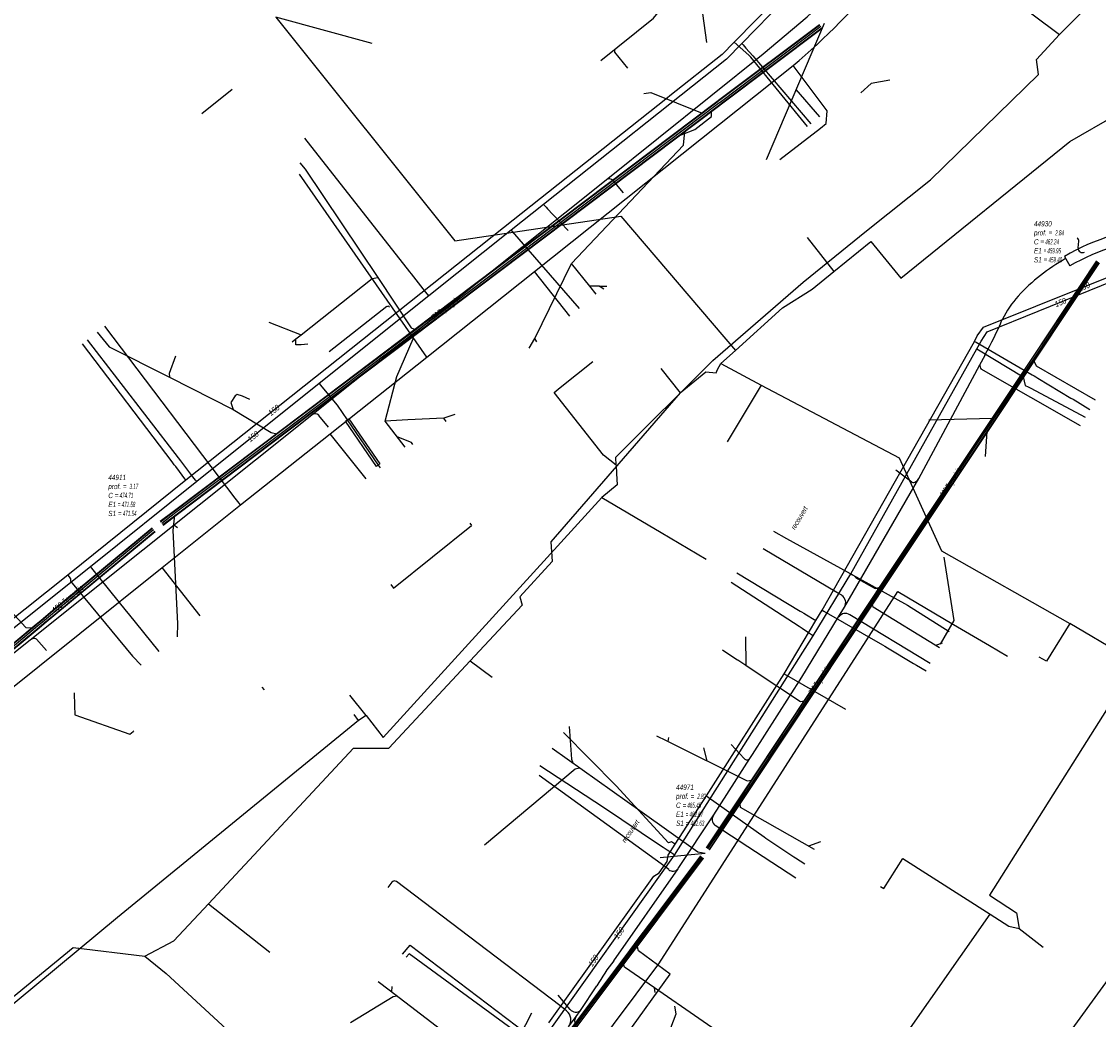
# Model space of a CAD drawing. Header units: metres. Extents: x 2695563 to 2696938, y 1260544 to 1262032.
# Tile 172 of 256: x 2695931 to 2696034, y 1261614 to 1261710. Entities that reach past the tile are written whole.
import ezdxf

# ---------------------------------------------------------------- set-up
doc = ezdxf.new("R2010")
doc.units = ezdxf.units.M
doc.header["$LTSCALE"] = 100
doc.linetypes.add('AUSGEZOGEN', pattern=[0])
doc.linetypes.add('VERDECKT2_S2', pattern=[0.18, 0.1, -0.08])
for name, color, linetype in [('Eau portable_Cadastre des conduites_Conduite', 171, 'AUSGEZOGEN'), ('Eau potable_Cadastre des conduites_Conduite_Texte', 171, 'AUSGEZOGEN'), ('Eau potable_Cadastre des conduites_Tube de protection', 171, 'AUSGEZOGEN'), ('EU_Cadastre des conduites', 24, 'AUSGEZOGEN'), ('EU_Cadastre des conduites – Texte', 7, 'AUSGEZOGEN'), ('EU_Cadastre des conduites_Regard normalisé – Texte', 24, 'AUSGEZOGEN'), ('Gaz_Cadastre des conduites_Conduite', 32, 'AUSGEZOGEN'), ('Gaz_Cadastre des conduites_Conduite_Texte', 32, 'AUSGEZOGEN'), ('Réseau électrique_Cadastre des conduite_Bord du tracé', 1, 'AUSGEZOGEN'), ('Réseau électrique_Cadastre des conduite_Tronçon de tracé', 1, 'AUSGEZOGEN'), ('TV_Cadastre des conduites_CONDUITE', 92, 'AUSGEZOGEN'), ('Télécommunications_SW_Cadastre des conduites_Bord du tracé', 94, 'AUSGEZOGEN')]:
    doc.layers.add(name, color=color, linetype=linetype)
doc.styles.add('ARIAL', font='arial.ttf')

# ---------------------------------------------------------------- blocks, each defined once
blk = doc.blocks.new('COMPLEXOBJECT_1680')
at = {"layer": 'Réseau électrique_Cadastre des conduite_Bord du tracé', "color": 1, "linetype": 'AUSGEZOGEN', "transparency": 33554687}
for p, q in [((6050.33, 11689.73), (6049.97, 11690.68)), ((6030.03, 11687.5), (6030.55, 11686.6))]:
    blk.add_line(p, q, dxfattribs=at)
for centre, radius, start, end in [((6040.75, 11669.17), 21.23, 93.3783, 120.3143), ((6041.12, 11654.05), 36.35, 83.9078, 92.56), ((6046.27, 11702.85), 12.72, 264.1618, 286.8771), ((6040.88, 11668.45), 20.88, 93.6435, 119.651), ((6040.62, 11664.19), 25.12, 80.3768, 92.4272), ((6046.17, 11699.47), 10.59, 262.6497, 293.1125)]:
    blk.add_arc(centre, radius, start, end, dxfattribs=at)
blk = doc.blocks.new('COMPLEXOBJECT_2116')
at = {"layer": 'Réseau électrique_Cadastre des conduite_Tronçon de tracé', "color": 1, "linetype": 'AUSGEZOGEN', "transparency": 33554687}
blk.add_line((6031.35, 11688.31), (6031.41, 11688.96), dxfattribs=at)
for centre, radius, start, end in [((6031.07, 11688.98), 0.346, 356.3715, 55.407), ((6031.77, 11688.29), 0.429, 176.8723, 296.5618)]:
    blk.add_arc(centre, radius, start, end, dxfattribs=at)
blk = doc.blocks.new('COMPLEXOBJECT_2117')
at = {"layer": 'Réseau électrique_Cadastre des conduite_Tronçon de tracé', "color": 1, "linetype": 'AUSGEZOGEN', "transparency": 33554687}
for centre, radius, start, end in [((6039.43, 11670.83), 18.89, 119.411, 137.0303), ((6034.09, 11676.26), 11.28, 138.7423, 152.4099), ((5993.98, 11693.93), 32.58, 330.8006, 337.5409)]:
    blk.add_arc(centre, radius, start, end, dxfattribs=at)
blk = doc.blocks.new('COMPLEXOBJECT_2118')
at = {"layer": 'Réseau électrique_Cadastre des conduite_Tronçon de tracé', "color": 1, "linetype": 'AUSGEZOGEN', "transparency": 33554687}
blk.add_line((6016.08, 11666.22), (6015.8, 11665.92), dxfattribs=at)
blk.add_arc((6015.59, 11666.13), 0.297, 234.7663, 316.4497, dxfattribs=at)
blk = doc.blocks.new('COMPLEXOBJECT_2119')
at = {"layer": 'Réseau électrique_Cadastre des conduite_Tronçon de tracé', "color": 1, "linetype": 'AUSGEZOGEN', "transparency": 33554687}
blk.add_line((5999.35, 11639.4), (5998.11, 11640.76), dxfattribs=at)
blk.add_arc((5999.63, 11639.63), 0.361, 219.1923, 319.7773, dxfattribs=at)
blk = doc.blocks.new('COMPLEXOBJECT_2120')
at = {"layer": 'Réseau électrique_Cadastre des conduite_Tronçon de tracé', "color": 1, "linetype": 'AUSGEZOGEN', "transparency": 33554687}
blk.add_line((6004.3, 11627.93), (5996.58, 11633), dxfattribs=at)
blk.add_arc((5996.99, 11633.56), 0.698, 140.0419, 233.6213, dxfattribs=at)
blk = doc.blocks.new('COMPLEXOBJECT_2121')
at = {"layer": 'Réseau électrique_Cadastre des conduite_Tronçon de tracé', "color": 1, "linetype": 'AUSGEZOGEN', "transparency": 33554687}
for p, q in [((5986.86, 11620.02), (5993.02, 11628.85)), ((5983.69, 11615.28), (5985.24, 11617.62))]:
    blk.add_line(p, q, dxfattribs=at)
blk.add_arc((6006.5, 11605.02), 24.72, 142.6228, 149.3385, dxfattribs=at)
blk = doc.blocks.new('COMPLEXOBJECT_2122')
at = {"layer": 'Réseau électrique_Cadastre des conduite_Tronçon de tracé', "color": 1, "linetype": 'AUSGEZOGEN', "transparency": 33554687}
blk.add_line((5982.69, 11615.36), (5981.55, 11616.73), dxfattribs=at)
blk.add_arc((5983.23, 11615.79), 0.683, 218.3515, 312.3497, dxfattribs=at)
blk = doc.blocks.new('COMPLEXOBJECT_2162')
at = {"layer": 'Réseau électrique_Cadastre des conduite_Tronçon de tracé', "color": 1, "linetype": 'AUSGEZOGEN', "transparency": 33554687}
blk.add_line((5965.11, 11682.69), (5959.61, 11678.35), dxfattribs=at)
blk.add_arc((5965.22, 11682.54), 0.183, 34.6336, 128.1351, dxfattribs=at)
blk = doc.blocks.new('COMPLEXOBJECT_2175')
at = {"layer": 'Réseau électrique_Cadastre des conduite_Tronçon de tracé', "color": 1, "linetype": 'AUSGEZOGEN', "transparency": 33554687}
blk.add_line((5987.81, 11693.6), (5986.82, 11694.77), dxfattribs=at)
blk.add_arc((5986.45, 11694.42), 0.505, 44.4856, 127.4651, dxfattribs=at)
blk = doc.blocks.new('COMPLEXOBJECT_2176')
at = {"layer": 'Réseau électrique_Cadastre des conduite_Tronçon de tracé', "color": 1, "linetype": 'AUSGEZOGEN', "transparency": 33554687}
blk.add_line((5959.54, 11671.15), (5958.62, 11672.27), dxfattribs=at)
blk.add_arc((5958.25, 11671.91), 0.522, 44.8179, 128.4201, dxfattribs=at)
blk = doc.blocks.new('COMPLEXOBJECT_2177')
at = {"layer": 'Réseau électrique_Cadastre des conduite_Tronçon de tracé', "color": 1, "linetype": 'AUSGEZOGEN', "transparency": 33554687}
blk.add_line((5932.52, 11649.76), (5931.56, 11650.83), dxfattribs=at)
blk.add_arc((5931.35, 11650.61), 0.3, 46.9927, 110.8129, dxfattribs=at)
blk = doc.blocks.new('COMPLEXOBJECT_2197')
at = {"layer": 'Réseau électrique_Cadastre des conduite_Tronçon de tracé', "color": 1, "linetype": 'AUSGEZOGEN', "transparency": 33554687}
blk.add_line((6008.7, 11655.04), (6008.25, 11655.31), dxfattribs=at)
blk.add_arc((6008.24, 11654.33), 0.843, 329.8006, 56.6408, dxfattribs=at)
blk = doc.blocks.new('COMPLEXOBJECT_2223')
at = {"layer": 'Réseau électrique_Cadastre des conduite_Tronçon de tracé', "color": 1, "linetype": 'AUSGEZOGEN', "transparency": 33554687}
blk.add_lwpolyline([(5986.15, 11694.82), (6001.18, 11706.89), (6005.4, 11710.46)], dxfattribs=at)
blk.add_arc((5970.14, 11748.93), 52.19, 312.5039, 323.3429, dxfattribs=at)
blk = doc.blocks.new('COMPLEXOBJECT_2241')
at = {"layer": 'Réseau électrique_Cadastre des conduite_Tronçon de tracé', "color": 1, "linetype": 'AUSGEZOGEN', "transparency": 33554687}
blk.add_line((5982.33, 11615.23), (5981.69, 11615.74), dxfattribs=at)
blk.add_arc((5981.67, 11614.37), 1.09, 323.1348, 52.7022, dxfattribs=at)
blk = doc.blocks.new('COMPLEXOBJECT_2242')
at = {"layer": 'Réseau électrique_Cadastre des conduite_Tronçon de tracé', "color": 1, "linetype": 'AUSGEZOGEN', "transparency": 33554687}
blk.add_line((5965.6, 11627.56), (5965.22, 11627.06), dxfattribs=at)
blk.add_arc((5965.85, 11627.35), 0.324, 53.8643, 139.9036, dxfattribs=at)

msp = doc.modelspace()

# ---------------------------------------------------------------- hatches: boundary and pattern name
at = {"layer": 'Réseau électrique_Cadastre des conduite_Bord du tracé', "lineweight": 18, "transparency": 33554687}
h = msp.add_hatch(dxfattribs=at)
h.set_pattern_fill('MUSTER', color=1, scale=6075, style=0, pattern_type=2)
h.set_pattern_definition([(0, (2708005, 1273150), (6075, 6075), [6075, -6075]), (90, (2708005, 1273150), (-6075, 6075), [6075, -6075])])
h.paths.add_polyline_path([(2696050.94, 1261690.49), (2696050.78, 1261690.44), (2696050.62, 1261690.4), (2696050.47, 1261690.36), (2696050.31, 1261690.32), (2696050.15, 1261690.28), (2696049.99, 1261690.24), (2696049.83, 1261690.21), (2696049.67, 1261690.17), (2696049.51, 1261690.14), (2696049.35, 1261690.12), (2696049.19, 1261690.09), (2696049.03, 1261690.07), (2696048.87, 1261690.04), (2696048.71, 1261690.02), (2696048.55, 1261690.01), (2696048.39, 1261689.99), (2696048.22, 1261689.98), (2696048.06, 1261689.97), (2696047.9, 1261689.96), (2696047.74, 1261689.95), (2696047.57, 1261689.94), (2696047.41, 1261689.94), (2696047.25, 1261689.94), (2696047.09, 1261689.94), (2696046.92, 1261689.94), (2696046.76, 1261689.95), (2696046.6, 1261689.96), (2696046.44, 1261689.97), (2696046.27, 1261689.98), (2696046.11, 1261689.99), (2696045.95, 1261690.01), (2696045.77, 1261690.02), (2696045.6, 1261690.04), (2696045.42, 1261690.06), (2696045.24, 1261690.07), (2696045.07, 1261690.09), (2696044.89, 1261690.1), (2696044.71, 1261690.12), (2696044.54, 1261690.13), (2696044.36, 1261690.14), (2696044.18, 1261690.15), (2696044.01, 1261690.16), (2696043.83, 1261690.17), (2696043.65, 1261690.18), (2696043.48, 1261690.18), (2696043.3, 1261690.19), (2696043.12, 1261690.2), (2696042.95, 1261690.2), (2696042.77, 1261690.2), (2696042.59, 1261690.21), (2696042.42, 1261690.21), (2696042.24, 1261690.21), (2696042.06, 1261690.21), (2696041.88, 1261690.21), (2696041.71, 1261690.21), (2696041.53, 1261690.21), (2696041.35, 1261690.2), (2696041.18, 1261690.2), (2696041, 1261690.19), (2696040.82, 1261690.19), (2696040.64, 1261690.18), (2696040.47, 1261690.18), (2696040.15, 1261690.15), (2696039.83, 1261690.13), (2696039.51, 1261690.1), (2696039.19, 1261690.06), (2696038.87, 1261690.02), (2696038.55, 1261689.97), (2696038.23, 1261689.92), (2696037.91, 1261689.87), (2696037.6, 1261689.81), (2696037.28, 1261689.74), (2696036.97, 1261689.67), (2696036.65, 1261689.6), (2696036.34, 1261689.52), (2696036.03, 1261689.44), (2696035.72, 1261689.35), (2696035.41, 1261689.25), (2696035.11, 1261689.16), (2696034.8, 1261689.05), (2696034.5, 1261688.95), (2696034.2, 1261688.83), (2696033.89, 1261688.72), (2696033.6, 1261688.6), (2696033.3, 1261688.47), (2696033.01, 1261688.34), (2696032.71, 1261688.21), (2696032.42, 1261688.07), (2696032.13, 1261687.92), (2696031.85, 1261687.78), (2696031.56, 1261687.63), (2696031.28, 1261687.47), (2696031, 1261687.31), (2696031.52, 1261686.41), (2696031.79, 1261686.56), (2696032.06, 1261686.71), (2696032.33, 1261686.85), (2696032.6, 1261686.98), (2696032.88, 1261687.12), (2696033.15, 1261687.25), (2696033.43, 1261687.37), (2696033.71, 1261687.49), (2696034, 1261687.61), (2696034.28, 1261687.72), (2696034.56, 1261687.83), (2696034.85, 1261687.94), (2696035.14, 1261688.04), (2696035.43, 1261688.13), (2696035.72, 1261688.23), (2696036.02, 1261688.31), (2696036.31, 1261688.4), (2696036.61, 1261688.48), (2696036.9, 1261688.55), (2696037.2, 1261688.62), (2696037.5, 1261688.69), (2696037.8, 1261688.75), (2696038.1, 1261688.81), (2696038.4, 1261688.86), (2696038.7, 1261688.91), (2696039, 1261688.95), (2696039.31, 1261688.99), (2696039.61, 1261689.02), (2696039.91, 1261689.06), (2696040.22, 1261689.08), (2696040.52, 1261689.1), (2696040.69, 1261689.11), (2696040.86, 1261689.12), (2696041.04, 1261689.12), (2696041.21, 1261689.12), (2696041.38, 1261689.12), (2696041.55, 1261689.13), (2696041.72, 1261689.13), (2696041.89, 1261689.12), (2696042.06, 1261689.12), (2696042.23, 1261689.12), (2696042.4, 1261689.11), (2696042.57, 1261689.11), (2696042.74, 1261689.1), (2696042.91, 1261689.09), (2696043.08, 1261689.08), (2696043.25, 1261689.07), (2696043.42, 1261689.06), (2696043.59, 1261689.05), (2696043.76, 1261689.03), (2696043.93, 1261689.02), (2696044.1, 1261689), (2696044.27, 1261688.98), (2696044.44, 1261688.96), (2696044.61, 1261688.94), (2696044.78, 1261688.92), (2696044.95, 1261688.9), (2696045.11, 1261688.88), (2696045.28, 1261688.85), (2696045.45, 1261688.83), (2696045.62, 1261688.8), (2696045.79, 1261688.77), (2696045.97, 1261688.75), (2696046.15, 1261688.73), (2696046.33, 1261688.72), (2696046.51, 1261688.7), (2696046.69, 1261688.69), (2696046.87, 1261688.69), (2696047.06, 1261688.69), (2696047.24, 1261688.69), (2696047.42, 1261688.69), (2696047.6, 1261688.69), (2696047.78, 1261688.7), (2696047.96, 1261688.72), (2696048.14, 1261688.73), (2696048.32, 1261688.75), (2696048.5, 1261688.77), (2696048.68, 1261688.8), (2696048.86, 1261688.83), (2696049.04, 1261688.86), (2696049.22, 1261688.89), (2696049.4, 1261688.93), (2696049.58, 1261688.97), (2696049.75, 1261689.01), (2696049.93, 1261689.06), (2696050.1, 1261689.11), (2696050.28, 1261689.16), (2696050.45, 1261689.21), (2696050.62, 1261689.27), (2696050.79, 1261689.33), (2696050.96, 1261689.4), (2696051.13, 1261689.47), (2696051.3, 1261689.53)], flags=0)

# ---------------------------------------------------------------- linework, layer by layer
at = {"layer": 'Eau portable_Cadastre des conduites_Conduite', "color": 7, "linetype": 'AUSGEZOGEN', "transparency": 33554687}
for p, q in [((2695968.3, 1261685.84), (2695958.23, 1261698.64)), ((2695946.14, 1261668), (2695937.42, 1261679.31)), ((2695941.31, 1261653.1), (2695944.24, 1261649.47)), ((2696004.17, 1261647.31), (2696010.05, 1261643.95))]:
    msp.add_line(p, q, dxfattribs=at)
for points in [[(2696029.02, 1261748.57), (2696028.63, 1261748.51), (2696022.99, 1261744.28), (2696022.61, 1261743.99), (2696019.56, 1261736.78), (2696014.53, 1261724.91), (2696008.21, 1261716.04), (2696000.11, 1261707.72), (2695998.64, 1261706.21), (2695981.1, 1261692.27), (2695977.99, 1261689.83), (2695970.11, 1261683.53), (2695959.61, 1261675.13), (2695947.88, 1261665.74), (2695937.69, 1261657.59), (2695926.54, 1261648.67), (2695919.25, 1261642.83), (2695916.46, 1261640.7)], [(2696000.11, 1261707.72), (2696000.23, 1261707.58), (2696000.5, 1261707.27), (2696001.15, 1261706.51), (2696006.71, 1261700)], [(2695981.1, 1261692.27), (2695981.35, 1261692.02), (2695981.48, 1261691.87), (2695982.01, 1261691.31), (2695983.45, 1261689.79)], [(2695977.99, 1261689.83), (2695978.11, 1261689.69), (2695984.51, 1261682.31)], [(2695981.6, 1261613.91), (2695991.67, 1261627.93), (2695992.17, 1261628.26), (2695992.96, 1261629.36), (2695993.04, 1261629.97), (2695993.72, 1261631.01), (2695996.73, 1261635.63), (2696004.17, 1261647.31), (2696007.2, 1261652.44), (2696007.81, 1261653.42), (2696022.38, 1261679.17), (2696022.64, 1261679.7), (2696023.24, 1261680.54), (2696038.13, 1261686.51), (2696044.21, 1261687.03)], [(2695970.11, 1261683.53), (2695970, 1261683.68), (2695969.81, 1261683.92), (2695968.47, 1261685.63), (2695968.3, 1261685.84)], [(2696022.38, 1261679.17), (2696022.54, 1261679.08), (2696027.93, 1261675.96), (2696028.11, 1261675.86), (2696028.28, 1261675.76)], [(2696028.28, 1261675.76), (2696028.47, 1261675.64), (2696031.61, 1261673.74), (2696031.83, 1261673.62), (2696033.45, 1261672.66)], [(2695959.61, 1261675.13), (2695959.73, 1261674.99), (2695961.14, 1261673.28), (2695961.32, 1261673.07)], [(2695961.32, 1261673.07), (2695962.29, 1261671.65), (2695965.27, 1261667.31), (2695965.44, 1261667.07)], [(2695947.88, 1261665.74), (2695947.76, 1261665.89), (2695947.52, 1261666.21), (2695946.35, 1261667.72), (2695946.14, 1261668)], [(2695937.69, 1261657.59), (2695937.81, 1261657.44), (2695941.12, 1261653.34), (2695941.31, 1261653.1)], [(2695999.62, 1261657.01), (2696005.7, 1261653.34), (2696005.82, 1261653.27), (2696006.03, 1261653.15), (2696006.29, 1261652.99), (2696007.04, 1261652.54), (2696007.2, 1261652.44)], [(2696007.81, 1261653.42), (2696007.97, 1261653.32), (2696013.57, 1261650.09), (2696013.8, 1261649.96), (2696014.05, 1261649.81)], [(2696014.05, 1261649.81), (2696016.56, 1261648.33), (2696016.85, 1261648.16), (2696017.76, 1261647.62)], [(2695993.72, 1261631.01), (2695993.56, 1261631.11), (2695993.38, 1261631.23), (2695993.08, 1261631.14), (2695988.08, 1261636.59), (2695983.02, 1261641.7)], [(2695996.73, 1261635.63), (2695996.88, 1261635.52), (2696002.24, 1261631.71), (2696002.41, 1261631.59), (2696002.6, 1261631.45)], [(2696002.6, 1261631.45), (2696005.09, 1261629.81), (2696005.26, 1261629.7), (2696006.15, 1261629.11)], [(2695980.05, 1261611.85), (2695979.9, 1261611.96), (2695979.49, 1261612.26), (2695979.33, 1261612.38), (2695979.03, 1261612.59), (2695978.82, 1261612.75), (2695978.57, 1261612.93), (2695968.24, 1261620.51), (2695967.96, 1261620.2)]]:
    msp.add_lwpolyline(points, dxfattribs=at)
at = {"layer": 'Eau potable_Cadastre des conduites_Tube de protection', "color": 7, "linetype": 'VERDECKT2_S2', "transparency": 33554687}
msp.add_lwpolyline([(2695962.29, 1261671.65), (2695962.45, 1261671.76), (2695965.43, 1261667.43), (2695965.27, 1261667.31), (2695965.1, 1261667.2), (2695962.12, 1261671.54), (2695962.29, 1261671.65)], close=True, dxfattribs=at)
at = {"layer": 'EU_Cadastre des conduites', "color": 24, "linetype": 'AUSGEZOGEN', "transparency": 33554687}
for p, q in [((2696002.47, 1261696.6), (2696008.01, 1261709.64)), ((2696012.5, 1261703.87), (2696011.49, 1261702.99)), ((2696014.27, 1261704.2), (2696012.5, 1261703.87)), ((2696007.57, 1261700.68), (2696005.31, 1261703.29)), ((2695987.18, 1261684.44), (2695986.45, 1261684.44)), ((2695954.8, 1261681), (2695957.88, 1261679.81)), ((2695938.34, 1261680.05), (2695939.5, 1261678.64)), ((2695958.52, 1261678.9), (2695957.88, 1261678.83)), ((2695979.72, 1261678.53), (2695980.26, 1261679.44)), ((2695952.97, 1261673.59), (2695952.26, 1261673.92)), ((2695967.84, 1261669.04), (2695965.92, 1261671.53)), ((2695972.62, 1261672.17), (2695971.55, 1261671.83)), ((2695971.79, 1261671.51), (2695971.55, 1261671.83)), ((2696018.01, 1261671.64), (2696024.09, 1261671.8)), ((2696023.46, 1261668.13), (2696023.62, 1261670.54)), ((2695946.04, 1261661.3), (2695945.68, 1261661.56)), ((2695966.73, 1261655.54), (2695974.22, 1261661.52)), ((2695974.04, 1261661.75), (2695974.22, 1261661.52)), ((2696003.15, 1261660.99), (2696004.37, 1261660.3)), ((2696019.46, 1261658.51), (2696020.42, 1261652.44)), ((2695966.47, 1261655.87), (2695966.73, 1261655.54)), ((2695946.04, 1261650.86), (2695946.07, 1261652.16)), ((2696020.42, 1261652.44), (2696019.09, 1261650.18)), ((2696000.46, 1261650.87), (2696000.49, 1261648.14)), ((2696019.3, 1261650.25), (2696018.67, 1261650.05)), ((2695998.24, 1261649.64), (2695998.86, 1261649.22)), ((2695998.86, 1261649.22), (2695999.7, 1261648.67)), ((2695954.37, 1261645.78), (2695954.16, 1261646.05)), ((2695936.13, 1261645.49), (2695936.17, 1261644.29)), ((2695993.08, 1261641.23), (2695993.01, 1261640.85)), ((2695981.94, 1261640.19), (2695990.55, 1261634.06)), ((2695996.44, 1261640.23), (2695996.76, 1261638.99)), ((2696007.63, 1261631.22), (2696006.5, 1261630.81)), ((2695992.27, 1261629.74), (2695996.59, 1261630.14)), ((2695989.04, 1261612.73), (2695993.24, 1261618.57)), ((2695966.56, 1261617.37), (2695966.55, 1261616.87)), ((2695991.79, 1261616.81), (2695991.74, 1261617.24))]:
    msp.add_line(p, q, dxfattribs=at)
at = {"layer": 'EU_Cadastre des conduites', "linetype": 'AUSGEZOGEN', "transparency": 33554687}
for p, q in [((2695998.01, 1261702.37), (2696007.54, 1261709.53)), ((2695998.02, 1261702.35), (2696007.55, 1261709.52)), ((2695998.03, 1261702.33), (2696007.56, 1261709.5)), ((2695998.25, 1261702.05), (2696007.78, 1261709.21)), ((2695998.26, 1261702.03), (2696007.79, 1261709.2)), ((2695998.27, 1261702.02), (2696007.8, 1261709.18)), ((2695997.59, 1261702.06), (2695998.01, 1261702.37)), ((2695972.56, 1261683.18), (2695997.59, 1261702.06)), ((2695972.57, 1261683.16), (2695997.61, 1261702.04)), ((2695972.58, 1261683.14), (2695997.62, 1261702.02)), ((2695972.8, 1261682.86), (2695997.84, 1261701.74)), ((2695972.81, 1261682.84), (2695997.85, 1261701.72)), ((2695972.82, 1261682.83), (2695997.86, 1261701.71)), ((2695997.61, 1261702.04), (2695998.02, 1261702.35)), ((2695997.62, 1261702.02), (2695998.03, 1261702.33)), ((2695997.84, 1261701.74), (2695998.25, 1261702.05)), ((2695997.85, 1261701.72), (2695998.26, 1261702.03)), ((2695997.86, 1261701.71), (2695998.27, 1261702.02)), ((2696028.03, 1261677.73), (2696034.1, 1261686.88)), ((2696028.05, 1261677.72), (2696034.12, 1261686.87)), ((2696028.06, 1261677.71), (2696034.13, 1261686.86)), ((2696028.28, 1261677.57), (2696034.35, 1261686.71)), ((2696028.3, 1261677.56), (2696034.37, 1261686.7)), ((2696028.31, 1261677.55), (2696034.38, 1261686.69)), ((2695968.64, 1261680.23), (2695972.56, 1261683.18)), ((2695968.65, 1261680.21), (2695972.57, 1261683.16)), ((2695968.67, 1261680.19), (2695972.58, 1261683.14)), ((2695968.88, 1261679.91), (2695972.8, 1261682.86)), ((2695968.9, 1261679.89), (2695972.81, 1261682.84)), ((2695968.91, 1261679.87), (2695972.82, 1261682.83)), ((2695956.22, 1261670.86), (2695968.64, 1261680.23)), ((2695956.23, 1261670.84), (2695968.65, 1261680.21)), ((2695956.24, 1261670.83), (2695968.67, 1261680.19)), ((2695956.46, 1261670.54), (2695968.88, 1261679.91)), ((2695956.47, 1261670.52), (2695968.9, 1261679.89)), ((2695956.49, 1261670.51), (2695968.91, 1261679.87)), ((2696025.1, 1261673.32), (2696028.03, 1261677.73)), ((2696025.11, 1261673.31), (2696028.05, 1261677.72)), ((2696025.13, 1261673.3), (2696028.06, 1261677.71)), ((2696025.35, 1261673.15), (2696028.28, 1261677.57)), ((2696025.36, 1261673.14), (2696028.3, 1261677.56)), ((2696025.38, 1261673.13), (2696028.31, 1261677.55)), ((2696022.68, 1261669.69), (2696025.1, 1261673.32)), ((2696022.7, 1261669.68), (2696025.11, 1261673.31)), ((2696022.72, 1261669.67), (2696025.13, 1261673.3)), ((2696022.93, 1261669.52), (2696025.35, 1261673.15)), ((2696022.95, 1261669.51), (2696025.36, 1261673.14)), ((2696022.97, 1261669.5), (2696025.38, 1261673.13)), ((2695945.76, 1261662.97), (2695956.22, 1261670.86)), ((2695945.77, 1261662.96), (2695956.23, 1261670.84)), ((2695945.78, 1261662.94), (2695956.24, 1261670.83)), ((2695946, 1261662.65), (2695956.46, 1261670.54)), ((2695946.01, 1261662.64), (2695956.47, 1261670.52)), ((2695946.03, 1261662.62), (2695956.49, 1261670.51)), ((2696013.24, 1261655.49), (2696022.68, 1261669.69)), ((2696013.26, 1261655.48), (2696022.7, 1261669.68)), ((2696013.28, 1261655.47), (2696022.72, 1261669.67)), ((2696013.49, 1261655.33), (2696022.93, 1261669.52)), ((2696013.51, 1261655.31), (2696022.95, 1261669.51)), ((2696013.53, 1261655.3), (2696022.97, 1261669.5)), ((2695944.39, 1261661.94), (2695945.76, 1261662.97)), ((2695944.41, 1261661.92), (2695945.77, 1261662.96)), ((2695944.42, 1261661.9), (2695945.78, 1261662.94)), ((2695944.63, 1261661.62), (2695946, 1261662.65)), ((2695944.65, 1261661.6), (2695946.01, 1261662.64)), ((2695944.66, 1261661.58), (2695946.03, 1261662.62)), ((2695934.11, 1261653.42), (2695943.61, 1261661.31)), ((2695934.12, 1261653.4), (2695943.62, 1261661.29)), ((2695934.14, 1261653.39), (2695943.63, 1261661.28)), ((2695934.37, 1261653.11), (2695943.86, 1261661)), ((2695934.38, 1261653.1), (2695943.88, 1261660.99)), ((2695934.39, 1261653.08), (2695943.89, 1261660.97)), ((2696012.69, 1261654.67), (2696013.24, 1261655.49)), ((2696012.71, 1261654.66), (2696013.26, 1261655.48)), ((2696012.73, 1261654.65), (2696013.28, 1261655.47)), ((2696012.94, 1261654.5), (2696013.49, 1261655.33)), ((2696012.96, 1261654.49), (2696013.51, 1261655.31)), ((2696012.98, 1261654.48), (2696013.53, 1261655.3)), ((2696001.07, 1261637.18), (2696012.69, 1261654.67)), ((2696001.09, 1261637.17), (2696012.71, 1261654.66)), ((2696001.1, 1261637.16), (2696012.73, 1261654.65)), ((2696001.32, 1261637.02), (2696012.94, 1261654.5)), ((2696001.34, 1261637.01), (2696012.96, 1261654.49)), ((2696001.35, 1261636.99), (2696012.98, 1261654.48)), ((2695932.97, 1261652.48), (2695934.11, 1261653.42)), ((2695932.99, 1261652.46), (2695934.12, 1261653.4)), ((2695933, 1261652.44), (2695934.14, 1261653.39)), ((2695933.23, 1261652.17), (2695934.37, 1261653.11)), ((2695933.24, 1261652.15), (2695934.38, 1261653.1)), ((2695933.26, 1261652.14), (2695934.39, 1261653.08)), ((2695921.97, 1261643.32), (2695932.5, 1261652.08)), ((2695921.98, 1261643.31), (2695932.51, 1261652.06)), ((2695921.99, 1261643.29), (2695932.52, 1261652.05)), ((2695932.5, 1261652.08), (2695932.97, 1261652.48)), ((2695932.51, 1261652.06), (2695932.99, 1261652.46)), ((2695932.52, 1261652.05), (2695933, 1261652.44)), ((2695932.75, 1261651.77), (2695933.23, 1261652.17)), ((2695932.77, 1261651.76), (2695933.24, 1261652.15)), ((2695932.78, 1261651.74), (2695933.26, 1261652.14)), ((2695922.22, 1261643.01), (2695932.75, 1261651.77)), ((2695922.24, 1261643), (2695932.77, 1261651.76)), ((2695922.25, 1261642.98), (2695932.78, 1261651.74)), ((2696000.11, 1261635.73), (2696001.07, 1261637.18)), ((2696000.12, 1261635.72), (2696001.09, 1261637.17)), ((2696000.14, 1261635.71), (2696001.1, 1261637.16)), ((2696000.36, 1261635.57), (2696001.32, 1261637.02)), ((2696000.37, 1261635.56), (2696001.34, 1261637.01)), ((2696000.39, 1261635.54), (2696001.35, 1261636.99)), ((2695996.72, 1261630.65), (2696000.11, 1261635.73)), ((2695996.74, 1261630.64), (2696000.12, 1261635.72)), ((2695996.75, 1261630.63), (2696000.14, 1261635.71)), ((2695996.97, 1261630.48), (2696000.36, 1261635.57)), ((2695996.98, 1261630.47), (2696000.37, 1261635.56)), ((2695997, 1261630.46), (2696000.39, 1261635.54)), ((2695991.79, 1261624.04), (2695996.17, 1261629.88)), ((2695991.81, 1261624.03), (2695996.18, 1261629.87)), ((2695991.82, 1261624.02), (2695996.2, 1261629.86)), ((2695992.03, 1261623.86), (2695996.41, 1261629.7)), ((2695992.05, 1261623.85), (2695996.42, 1261629.69)), ((2695992.06, 1261623.84), (2695996.44, 1261629.68)), ((2695990.18, 1261621.9), (2695991.79, 1261624.04)), ((2695990.19, 1261621.88), (2695991.81, 1261624.03)), ((2695990.21, 1261621.87), (2695991.82, 1261624.02)), ((2695990.42, 1261621.71), (2695992.03, 1261623.86)), ((2695990.43, 1261621.7), (2695992.05, 1261623.85)), ((2695990.45, 1261621.69), (2695992.06, 1261623.84)), ((2695989.01, 1261620.34), (2695990.18, 1261621.9)), ((2695989.02, 1261620.33), (2695990.19, 1261621.88)), ((2695989.04, 1261620.32), (2695990.21, 1261621.87)), ((2695989.25, 1261620.16), (2695990.42, 1261621.71)), ((2695989.26, 1261620.15), (2695990.43, 1261621.7)), ((2695989.28, 1261620.14), (2695990.45, 1261621.69)), ((2695979.5, 1261607.7), (2695989.01, 1261620.34)), ((2695979.52, 1261607.69), (2695989.02, 1261620.33)), ((2695979.54, 1261607.68), (2695989.04, 1261620.32)), ((2695979.74, 1261607.52), (2695989.25, 1261620.16)), ((2695979.76, 1261607.51), (2695989.26, 1261620.15)), ((2695979.78, 1261607.5), (2695989.28, 1261620.14))]:
    msp.add_line(p, q, dxfattribs=at)
at = {"layer": 'EU_Cadastre des conduites', "color": 255, "transparency": 33554687}
for p, q in [((2695998.14, 1261702.19), (2696007.67, 1261709.36)), ((2695972.69, 1261683), (2695997.73, 1261701.88)), ((2695997.73, 1261701.88), (2695998.14, 1261702.19)), ((2696028.17, 1261677.64), (2696034.24, 1261686.79)), ((2695968.77, 1261680.05), (2695972.69, 1261683)), ((2695956.35, 1261670.68), (2695968.77, 1261680.05)), ((2696025.24, 1261673.23), (2696028.17, 1261677.64)), ((2696022.82, 1261669.6), (2696025.24, 1261673.23)), ((2695945.89, 1261662.8), (2695956.35, 1261670.68)), ((2696013.38, 1261655.4), (2696022.82, 1261669.6)), ((2695944.53, 1261661.76), (2695945.89, 1261662.8)), ((2695934.25, 1261653.25), (2695943.75, 1261661.14)), ((2696012.83, 1261654.57), (2696013.38, 1261655.4)), ((2696001.21, 1261637.09), (2696012.83, 1261654.57)), ((2695933.12, 1261652.31), (2695934.25, 1261653.25)), ((2695922.11, 1261643.15), (2695932.64, 1261651.91)), ((2695932.64, 1261651.91), (2695933.12, 1261652.31)), ((2696000.25, 1261635.64), (2696001.21, 1261637.09)), ((2695996.86, 1261630.55), (2696000.25, 1261635.64)), ((2695991.93, 1261623.94), (2695996.3, 1261629.78)), ((2695990.31, 1261621.79), (2695991.93, 1261623.94)), ((2695989.14, 1261620.24), (2695990.31, 1261621.79)), ((2695979.64, 1261607.6), (2695989.14, 1261620.24))]:
    msp.add_line(p, q, dxfattribs=at)
at = {"layer": 'EU_Cadastre des conduites', "color": 24, "linetype": 'AUSGEZOGEN', "transparency": 33554687}
for points in [[(2695986.58, 1261706.07), (2695991.65, 1261710.13), (2696003.81, 1261724.97), (2696011.3, 1261734.11)], [(2695996.74, 1261707.79), (2695995.29, 1261718.46), (2695995.45, 1261718.71)], [(2695989.18, 1261705.34), (2695987.95, 1261706.86), (2695987.94, 1261707.16)], [(2695990.7, 1261702.9), (2695991.39, 1261703.01), (2695996.31, 1261701.04)], [(2695994.29, 1261698.95), (2695995.6, 1261699.46), (2695997.19, 1261700.7), (2695997.2, 1261701.16)], [(2695983.78, 1261686.63), (2695994.51, 1261697.95), (2695994.65, 1261699.27)], [(2695957.77, 1261696.28), (2695958.27, 1261695.66), (2695965.22, 1261685.28), (2695968.44, 1261680.46), (2695968.81, 1261680.32)], [(2695980.48, 1261679.12), (2695980.26, 1261679.44), (2695983.78, 1261686.63)], [(2695986.15, 1261683.69), (2695985.53, 1261684.45), (2695983.78, 1261686.63)], [(2695957.02, 1261679.14), (2695957.39, 1261679.43), (2695957.88, 1261679.81), (2695964.7, 1261685.18), (2695965.22, 1261685.28)], [(2695986.87, 1261684.18), (2695986.44, 1261684.45), (2695985.53, 1261684.45)], [(2695965.92, 1261671.53), (2695967.05, 1261675.81), (2695968.61, 1261679.41), (2695968.66, 1261679.73)], [(2695939.5, 1261678.64), (2695945.26, 1261675.74), (2695951.36, 1261672.66), (2695955.01, 1261670.43), (2695955.56, 1261670.33)], [(2695957.88, 1261678.83), (2695957.39, 1261678.85), (2695957.39, 1261679.43)], [(2695945.84, 1261677.77), (2695945.23, 1261676.1), (2695945.26, 1261675.74)], [(2696033.97, 1261673.54), (2696028.34, 1261676.81), (2696028.11, 1261677.28)], [(2695952.26, 1261673.92), (2695951.77, 1261674.08), (2695951.55, 1261673.96), (2695951.16, 1261673.31), (2695951.36, 1261672.66)], [(2695971.55, 1261671.83), (2695968.12, 1261671.65), (2695965.92, 1261671.53)], [(2695968.6, 1261669.29), (2695968.46, 1261669.47), (2695967.08, 1261670.03)], [(2695946.07, 1261652.16), (2695945.63, 1261661.05), (2695945.76, 1261662.23), (2695945.74, 1261662.43)], [(2696004.38, 1261660.3), (2696010.84, 1261656.76), (2696011.04, 1261656.54), (2696011.21, 1261656.44)], [(2695925.67, 1261658.1), (2695931.52, 1261651.76), (2695932.1, 1261651.72)], [(2696011.21, 1261656.44), (2696012.88, 1261655.5), (2696013.36, 1261655.62)], [(2696019.05, 1261649.82), (2696012.69, 1261653.7), (2696012.61, 1261653.97)], [(2695999.71, 1261648.67), (2696000.49, 1261648.14), (2696001.3, 1261647.6)], [(2696001.3, 1261647.6), (2696005.71, 1261644.66), (2696006.1, 1261644.73)], [(2695936.17, 1261644.29), (2695936.19, 1261643.39), (2695941.48, 1261641.55)], [(2695941.48, 1261641.55), (2695941.79, 1261641.8), (2695941.86, 1261641.86)], [(2695983.55, 1261642.27), (2695983.8, 1261639.15), (2695983.9, 1261638.8)], [(2695991.93, 1261641.38), (2695992.85, 1261640.93), (2696000.61, 1261637.08), (2696001.07, 1261637.14)], [(2695975.46, 1261630.95), (2695984.15, 1261638.22), (2695984.55, 1261638.33)], [(2696007.07, 1261630.49), (2695999.99, 1261634.52), (2695999.93, 1261634.9)], [(2695990.55, 1261634.06), (2695995.9, 1261630.26), (2695996.59, 1261630.14)], [(2695993.24, 1261618.57), (2695990.19, 1261620.78), (2695990.08, 1261621.27)], [(2696004.48, 1261608.44), (2695991.74, 1261617.24), (2695988.86, 1261619.23), (2695988.78, 1261619.51)], [(2695965.27, 1261617.86), (2695966.32, 1261617.05), (2695978.88, 1261607.44), (2695979.34, 1261607.46)], [(2695962.61, 1261613.94), (2695966.69, 1261616.43), (2695967.07, 1261616.48)], [(2695979.96, 1261614.81), (2695977.05, 1261609.16), (2695977.05, 1261608.84)], [(2695992.27, 1261610.75), (2695993.8, 1261614.76), (2695993.67, 1261615.48)]]:
    msp.add_lwpolyline(points, dxfattribs=at)
at = {"layer": 'Gaz_Cadastre des conduites_Conduite', "color": 32, "linetype": 'AUSGEZOGEN', "transparency": 33554687}
for p, q in [((2695993.2, 1261702.68), (2695992.97, 1261702.5)), ((2696015.98, 1261653.9), (2696019.98, 1261651.39))]:
    msp.add_line(p, q, dxfattribs=at)
for points in [[(2696022.98, 1261745.03), (2696022.11, 1261744.38), (2696014.03, 1261725.2), (2696007.83, 1261716.44), (2695999.36, 1261707.84), (2695998.22, 1261706.65), (2695993.2, 1261702.68)], [(2696006.4, 1261699.75), (2696000.95, 1261706.4), (2696000.78, 1261706.6), (2695999.36, 1261707.84)], [(2695992.97, 1261702.5), (2695977.27, 1261690.06), (2695946.85, 1261665.88), (2695935.54, 1261656.78), (2695917.28, 1261642.25)], [(2695933.67, 1261551.73), (2695944.57, 1261562.72), (2695962.47, 1261586.43), (2695963.31, 1261589.72), (2695971.45, 1261599.73), (2695980.79, 1261611.88), (2695993.66, 1261629.97), (2696006.94, 1261650.97), (2696010.54, 1261656.9), (2696022.62, 1261678.46), (2696023.03, 1261679.2), (2696023.61, 1261680.07), (2696038.28, 1261686.01), (2696044.5, 1261686.46)], [(2695946.85, 1261665.88), (2695945.88, 1261667.17), (2695945.73, 1261667.36), (2695945.52, 1261667.63), (2695936.94, 1261678.93)], [(2696022.62, 1261678.46), (2696022.78, 1261678.36), (2696027.04, 1261675.78), (2696027.25, 1261674.96), (2696027.54, 1261674.81), (2696027.67, 1261674.74)], [(2696027.67, 1261674.74), (2696027.78, 1261674.68), (2696033.01, 1261671.9)], [(2695935.54, 1261656.78), (2695935.66, 1261656.61), (2695935.8, 1261656.41), (2695935.8, 1261656.2), (2695941.73, 1261649.03), (2695942.55, 1261648.14)], [(2696006.94, 1261650.97), (2696006.79, 1261651.07), (2696006.41, 1261651.32), (2696005.88, 1261651.66), (2696005.58, 1261651.85), (2695999.07, 1261656.08)], [(2696010.54, 1261656.9), (2696010.7, 1261656.81), (2696015.7, 1261654.05), (2696015.98, 1261653.9)], [(2695993.66, 1261629.97), (2695993.5, 1261630.07), (2695993.1, 1261630.34), (2695992.94, 1261630.45), (2695992.56, 1261630.7), (2695992.23, 1261630.92), (2695986.85, 1261634.51), (2695980.74, 1261638.51)], [(2695967.61, 1261620.46), (2695968.34, 1261621.32), (2695979.43, 1261612.92), (2695979.67, 1261612.74), (2695979.92, 1261612.55), (2695980.08, 1261612.43), (2695980.65, 1261612), (2695980.79, 1261611.88)]]:
    msp.add_lwpolyline(points, dxfattribs=at)
at = {"layer": 'Réseau électrique_Cadastre des conduite_Tronçon de tracé', "color": 1, "linetype": 'AUSGEZOGEN', "transparency": 33554687}
for p, q in [((2695980.23, 1261685.87), (2696005.01, 1261705.59)), ((2696008.27, 1261701.24), (2696005.01, 1261705.59)), ((2696003.73, 1261696.58), (2696007.64, 1261699.6)), ((2695969.94, 1261677.66), (2695957.72, 1261695.2)), ((2695958.9, 1261672.12), (2695987.12, 1261694.63)), ((2695969.94, 1261677.66), (2695980.23, 1261685.87)), ((2695983.61, 1261681.59), (2695980.23, 1261685.87)), ((2695951.57, 1261664.16), (2695939.09, 1261680.62)), ((2695960.68, 1261670.33), (2695969.94, 1261677.66)), ((2696022.9, 1261676.94), (2696023.4, 1261677.85)), ((2696017.05, 1261666.03), (2696022.9, 1261676.94)), ((2696032.54, 1261671.09), (2696023.04, 1261676.52)), ((2695931.92, 1261650.58), (2695958.9, 1261672.12)), ((2695952.08, 1261663.51), (2695960.68, 1261670.33)), ((2695964.1, 1261666.01), (2695960.68, 1261670.33)), ((2696016.38, 1261665.69), (2696014.86, 1261666.83)), ((2696009.94, 1261653.72), (2696017.05, 1261666.03)), ((2695944.57, 1261657.51), (2695952.08, 1261663.51)), ((2695952.08, 1261663.51), (2695951.57, 1261664.16)), ((2696009.22, 1261655.12), (2696002.15, 1261659.29)), ((2695928.72, 1261644.83), (2695944.57, 1261657.51)), ((2695948.22, 1261652.88), (2695944.57, 1261657.51)), ((2696009.38, 1261652.78), (2696009.94, 1261653.72)), ((2696018.15, 1261648.3), (2696010.45, 1261652.98)), ((2695914.36, 1261636.73), (2695931.92, 1261650.58)), ((2695932.22, 1261650.7), (2695931.92, 1261650.58)), ((2696000.88, 1261639.2), (2696001.13, 1261639.59)), ((2695997.43, 1261633.82), (2696000.88, 1261639.2)), ((2695992.73, 1261628.88), (2695980.69, 1261637.58)), ((2695993.99, 1261628.67), (2695997.43, 1261633.82)), ((2695993.11, 1261628.57), (2695992.73, 1261628.88)), ((2695982.66, 1261615.55), (2695967.01, 1261627.42)), ((2696030.71, 1261611.86), (2696035.49, 1261618.44)), ((2695984.24, 1261614.51), (2695984.66, 1261615.09)), ((2695983.51, 1261613.52), (2695984.24, 1261614.51))]:
    msp.add_line(p, q, dxfattribs=at)
for points in [[(2696007.64, 1261699.6), (2696008.19, 1261700.03), (2696008.27, 1261701.24)], [(2696001.13, 1261639.59), (2696005.86, 1261647.01), (2696009.38, 1261652.78)]]:
    msp.add_lwpolyline(points, dxfattribs=at)
for centre, radius, start, end in [((2695963.84, 1261754.52), 63.95, 310.0783, 321.0605), ((2696023.62, 1261676.95), 0.725, 180.3757, 216.3323), ((2696010.02, 1261652.33), 0.78, 56.14, 144.243), ((2695993.5, 1261629.04), 0.615, 230.7347, 321.9457), ((2695984.73, 1261614.09), 0.645, 138.9676, 217.0825)]:
    msp.add_arc(centre, radius, start, end, dxfattribs=at)
at = {"layer": 'TV_Cadastre des conduites_CONDUITE', "color": 92, "linetype": 'AUSGEZOGEN', "transparency": 33554687}
for p, q in [((2695964.69, 1261707.69), (2695955.47, 1261710.22)), ((2696006.36, 1261689.11), (2696008.92, 1261685.85)), ((2695998.08, 1261677.04), (2695999.49, 1261678.31)), ((2695992.33, 1261676.57), (2695994.2, 1261674.25)), ((2695998.08, 1261677.04), (2696001.97, 1261674.98)), ((2696001.97, 1261674.98), (2695998.69, 1261669.54)), ((2696037.89, 1261648.38), (2696031.54, 1261652.15)), ((2695974.09, 1261648.56), (2695976.19, 1261647.01)), ((2695949, 1261625.3), (2695954.9, 1261620.65)), ((2696026.66, 1261622.93), (2696028.96, 1261621.15))]:
    msp.add_line(p, q, dxfattribs=at)
for points in [[(2695955.47, 1261710.22), (2695972.62, 1261688.81), (2695988.52, 1261691.15), (2695999.49, 1261678.31)], [(2696008.92, 1261685.85), (2696012.47, 1261688.73), (2696015.32, 1261685.22), (2696031.53, 1261698.31), (2696035.95, 1261700.87), (2696039.18, 1261701.1)], [(2695999.49, 1261678.31), (2696004, 1261682.38), (2696006.84, 1261684.16), (2696008.92, 1261685.85)], [(2695994.2, 1261674.25), (2695996.67, 1261676.24), (2695997.64, 1261676.16), (2695997.78, 1261676.48), (2695998.08, 1261677.04)], [(2696001.97, 1261674.98), (2696015.17, 1261668), (2696019.23, 1261659.11), (2696031.54, 1261652.15)], [(2695994.2, 1261674.25), (2695981.79, 1261659.97), (2695981.94, 1261658.09), (2695978.84, 1261654.7), (2695979.06, 1261653.9), (2695974.09, 1261648.56)], [(2696031.54, 1261652.15), (2696029.28, 1261648.55), (2696028.59, 1261648.93)], [(2695949, 1261625.3), (2695962.89, 1261640.21), (2695966.29, 1261640.2), (2695974.09, 1261648.56)], [(2696037.89, 1261648.38), (2696023.84, 1261626.12), (2696026.43, 1261624.44), (2696026.66, 1261622.93)], [(2696013.38, 1261626.96), (2696013.7, 1261626.77), (2696015.53, 1261629.63), (2696023.9, 1261624.3)], [(2695942.92, 1261620.28), (2695945.69, 1261621.75), (2695949, 1261625.3)], [(2696003.84, 1261601.98), (2696004.18, 1261601.73), (2696009.66, 1261607.16), (2696012.3, 1261607.78), (2696023.9, 1261624.3)], [(2696023.9, 1261624.3), (2696025.68, 1261623.17), (2696026.66, 1261622.93)], [(2695921.34, 1261609.07), (2695936.04, 1261621.1), (2695942.92, 1261620.28)], [(2695942.92, 1261620.28), (2695944.95, 1261618.63), (2695950.73, 1261613.28), (2695947.16, 1261608.89)]]:
    msp.add_lwpolyline(points, dxfattribs=at)
at = {"layer": 'Télécommunications_SW_Cadastre des conduites_Bord du tracé', "color": 94, "linetype": 'AUSGEZOGEN', "transparency": 33554687}
for p, q in [((2695951.29, 1261703.31), (2695948.37, 1261700.96)), ((2695964.12, 1261643.32), (2695962.56, 1261645.27)), ((2695963.39, 1261642.87), (2695962.95, 1261643.42)), ((2695964.12, 1261643.32), (2695963.39, 1261642.87))]:
    msp.add_line(p, q, dxfattribs=at)
for points in [[(2696030.54, 1261708.56), (2696035.31, 1261713.32), (2696041.07, 1261719.34), (2696043.18, 1261721.81), (2696051.79, 1261723.21), (2696052.22, 1261730.88), (2696056.21, 1261731.2)], [(2696018.55, 1261712.14), (2696017.76, 1261712.91), (2696020.71, 1261715.95), (2696030.54, 1261708.56)], [(2695988.08, 1261667.32), (2695988.04, 1261668.07), (2695997.32, 1261677.33), (2696005.98, 1261684.85), (2696012.06, 1261689.75), (2696018.18, 1261694.64), (2696028.54, 1261704.72), (2696028.34, 1261706.18), (2696030.54, 1261708.56)], [(2695988.08, 1261667.32), (2695986.86, 1261668.27), (2695982.13, 1261674.28), (2695982.71, 1261674.75), (2695985.84, 1261677.25)], [(2695988.08, 1261667.32), (2695988.11, 1261666.52), (2695988.16, 1261665.42), (2695986.7, 1261664.21)], [(2695964.12, 1261643.32), (2695965.73, 1261641.24), (2695986.7, 1261664.21)], [(2695986.7, 1261664.21), (2695992.39, 1261660.87), (2695996.69, 1261658.32)], [(2695965.76, 1261586.36), (2695965.92, 1261586.83), (2695979.21, 1261602.23), (2695992.16, 1261619.56), (2696015.05, 1261655.2), (2696020.37, 1261652.06), (2696023.82, 1261650.03), (2696025.54, 1261649.02)], [(2695963.39, 1261642.87), (2695940.28, 1261623.99), (2695928.77, 1261614.45)]]:
    msp.add_lwpolyline(points, dxfattribs=at)

# ---------------------------------------------------------------- block references
at = {"layer": 'Réseau électrique_Cadastre des conduite_Bord du tracé', "color": 1, "linetype": 'AUSGEZOGEN', "lineweight": -3, "transparency": 33554687}
msp.add_blockref('COMPLEXOBJECT_1680', (2690000.97, 1249999.81), dxfattribs=at)
at = {"layer": 'Réseau électrique_Cadastre des conduite_Tronçon de tracé', "color": 1, "linetype": 'AUSGEZOGEN', "lineweight": -3, "transparency": 33554687}
for name in ['COMPLEXOBJECT_2223', 'COMPLEXOBJECT_2175', 'COMPLEXOBJECT_2116', 'COMPLEXOBJECT_2117', 'COMPLEXOBJECT_2162', 'COMPLEXOBJECT_2176', 'COMPLEXOBJECT_2118', 'COMPLEXOBJECT_2197', 'COMPLEXOBJECT_2177', 'COMPLEXOBJECT_2119', 'COMPLEXOBJECT_2120', 'COMPLEXOBJECT_2121', 'COMPLEXOBJECT_2242', 'COMPLEXOBJECT_2122', 'COMPLEXOBJECT_2241']:
    msp.add_blockref(name, (2690000.97, 1249999.81), dxfattribs=at)

# ---------------------------------------------------------------- texts
at = {"layer": 'Eau potable_Cadastre des conduites_Conduite_Texte', "color": 7, "transparency": 33554687, "char_height": 0.5543, "width": 1.1001, "attachment_point": 5, "style": 'ARIAL'}
for insert, rotation in [((2696032.89, 1261684.4), 21.8502), ((2695953.29, 1261670.06), 38.6649), ((2695985.88, 1261619.85), 54.3339)]:
    msp.add_mtext('\\A1;{\\fArial|i1|b0;\\H0.554263;\\W0.700000;\\C7;150}\\P', dxfattribs=dict(at, insert=insert, rotation=rotation))
at = {"layer": 'EU_Cadastre des conduites – Texte', "color": 24, "transparency": 33554687, "char_height": 0.5571, "width": 6, "style": 'ARIAL'}
for s, insert, attachment_point, rotation in [('\\A1;{\\fArial|b0|i1|c0|p34;\\W0.7;> \\W0.49;400 Tuyau grès}', (2695971.46, 1261682.07), 5, 37.08), ('\\A1;{\\fArial|b0|i1|c0|p34;\\W0.7;> \\W0.49;300 Tuyau béton}', (2696020.17, 1261665.59), 5, 56.3715), ('\\A1;{\\fArial|b0|i1|c0|p34;\\W0.7;400 \\W0.49;Tuyau grès}', (2695934.35, 1261652.96), 7, 39.7494), ('\\A1;{\\fArial|b0|i1|c0|p34;\\W0.7;> \\W0.49;300 Tuyau béton}', (2696007.55, 1261646.61), 5, 56.4048)]:
    msp.add_mtext(s, dxfattribs=dict(at, insert=insert, attachment_point=attachment_point, rotation=rotation))
at = {"layer": 'EU_Cadastre des conduites_Regard normalisé – Texte', "color": 24, "transparency": 33554687, "char_height": 0.5064, "attachment_point": 1, "line_spacing_factor": 1.024096, "style": 'ARIAL'}
for s, insert, width in [('\\A1;{\\fArial|b0|i1|c0|p34;\\W0.6945;44930}\\P{\\fArial|b0|i1|c0|p34;\\H0.99721x;\\W0.6945;prof. = \\W0.48615; 2.84}\\P{\\fArial|b0|i1|c0|p34;\\H0.99721x;\\W0.6945;C =\\W0.48615; 462.24}\\P{\\fArial|b0|i1|c0|p34;\\H0.99721x;\\W0.6945;E1 \\W0.48615;= 459.95}\\P{\\fArial|b0|i1|c0|p34;\\H0.99721x;\\W0.6945;S1 =\\W0.48615; 459.40}', (2696028.09, 1261690.69), 2.8381), ('\\A1;{\\fArial|b0|i1|c0|p34;\\W0.69314;44911}\\P{\\fArial|b0|i1|c0|p34;\\H0.99721x;\\W0.69314;prof. = \\W0.4852; 3.17}\\P{\\fArial|b0|i1|c0|p34;\\H0.99721x;\\W0.69314;C =\\W0.4852; 474.71}\\P{\\fArial|b0|i1|c0|p34;\\H0.99721x;\\W0.69314;E1 \\W0.4852;= 471.58}\\P{\\fArial|b0|i1|c0|p34;\\H0.99721x;\\W0.69314;S1 =\\W0.4852; 471.54}', (2695939.41, 1261666.39), 2.8258), ('\\A1;{\\fArial|b0|i1|c0|p34;\\W0.69564;44971}\\P{\\fArial|b0|i1|c0|p34;\\H0.99721x;\\W0.69564;prof. = \\W0.48695; 2.82}\\P{\\fArial|b0|i1|c0|p34;\\H0.99721x;\\W0.69564;C =\\W0.48695; 465.45}\\P{\\fArial|b0|i1|c0|p34;\\H0.99721x;\\W0.69564;E1 \\W0.48695;= 462.67}\\P{\\fArial|b0|i1|c0|p34;\\H0.99721x;\\W0.69564;S1 =\\W0.48695; 462.63}', (2695993.8, 1261636.72), 2.8393)]:
    msp.add_mtext(s, dxfattribs=dict(at, insert=insert, width=width))
at = {"layer": 'EU_Cadastre des conduites_Regard normalisé – Texte', "color": 24, "transparency": 33554687, "char_height": 0.4811, "width": 2.2457, "style": 'ARIAL'}
for insert, attachment_point, rotation in [((2696004.99, 1261661.2), 4, 59.3469), ((2695990.14, 1261633.26), 6, 55.0674)]:
    msp.add_mtext('\\A1;{\\fArial|b0|i1|c0|p34;\\H1x;\\W0.7;recouvert}', dxfattribs=dict(at, insert=insert, attachment_point=attachment_point, rotation=rotation))
at = {"layer": 'Gaz_Cadastre des conduites_Conduite_Texte', "color": 32, "transparency": 33554687, "char_height": 0.5583, "width": 1.1081, "attachment_point": 5, "style": 'ARIAL'}
for insert, rotation in [((2696030.63, 1261682.9), 22.0158), ((2695955.28, 1261672.58), 38.4867), ((2695988.34, 1261622.48), 54.5832)]:
    msp.add_mtext('\\A1;{\\fArial|i1|b0;\\H0.558250;\\W0.700000;\\C32;150}\\P', dxfattribs=dict(at, insert=insert, rotation=rotation))

doc.saveas('drawing.dxf')
